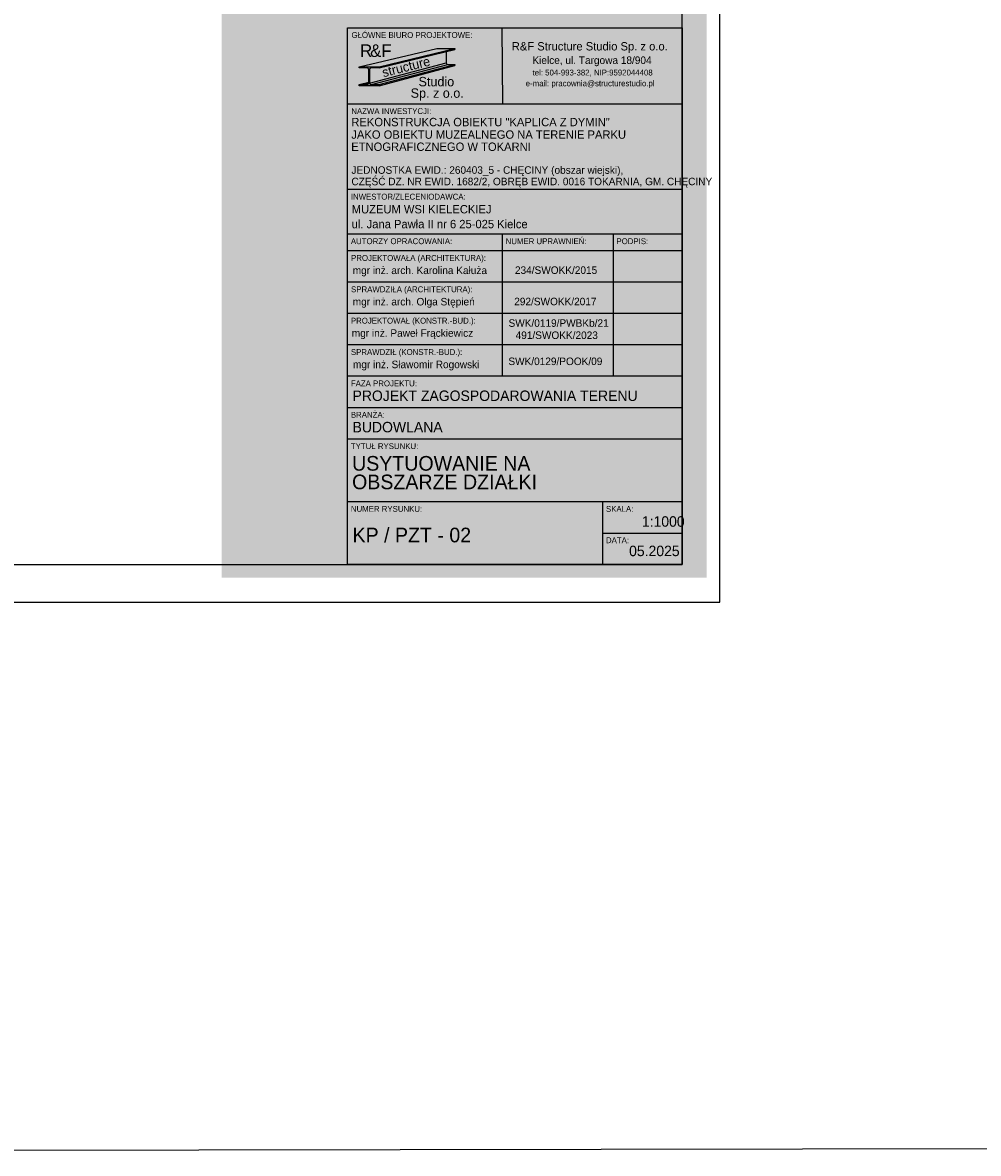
# Model space of a CAD drawing. Extents: x 7460161 to 7461537, y 5624691 to 5625913.
# Tile 23 of 26: x 7461080 to 7461309, y 5624691 to 5624962. Entities that reach past the tile are written whole.
import ezdxf

# ---------------------------------------------------------------- set-up
doc = ezdxf.new("R2010")
doc.units = 0
doc.header["$MEASUREMENT"] = 0
for name, color, linetype in [('A_wymiary_zewn', 4, 'Continuous'), ('ozn_graficzne_PROKON', 5, 'Continuous'), ('ozn_graficzne_R&F', 5, 'Continuous'), ('Section', 3, 'Continuous')]:
    doc.layers.add(name, color=color, linetype=linetype)
doc.styles.add('MtXpl_FL_Pismo_Techn', font='flptechn.ttf')
doc.styles.add('MtXpl_FL_Pismo_Techn_1', font='flptechn.ttf')
doc.styles.add('TECH', font='FL Pismo Techniczne.ttf')
picture_1 = doc.add_image_def('image1.jpg', size_in_pixel=(10800, 14441))

# ---------------------------------------------------------------- blocks, each defined once
blk = doc.blocks.new('TAB_DYMINY_2')
at = {"layer": 'A_wymiary_zewn', "true_color": 0xd7d6d6}
h = blk.add_hatch(color=254, dxfattribs=at)
h.dxf.hatch_style = 1
h.paths.add_polyline_path([(7461606.65, 5624948.71), (7461602.33, 5624948.71), (7461583.74, 5624944.35), (7461588.54, 5624944.35)])
at = {"layer": 'A_wymiary_zewn', "true_color": 0x848484}
h = blk.add_hatch(color=252, dxfattribs=at)
h.dxf.hatch_style = 1
h.paths.add_polyline_path([(7461604.58, 5624945.26), (7461604.58, 5624947.97), (7461588.54, 5624944.08), (7461586.68, 5624944.08, 0.414214), (7461586.23, 5624943.63), (7461586.23, 5624940.51, 0.037989), (7461586.24, 5624940.44)])
at = {"layer": 'A_wymiary_zewn', "true_color": 0x293133}
h = blk.add_hatch(color=250, dxfattribs=at)
h.dxf.hatch_style = 1
h.paths.add_polyline_path([(7461606.65, 5624948.47), (7461606.65, 5624948.71), (7461588.54, 5624944.35), (7461588.54, 5624944.08)])
h = blk.add_hatch(color=250, dxfattribs=at)
h.dxf.hatch_style = 1
edge = h.paths.add_edge_path()
edge.add_line((7461583.74, 5624940.06), (7461585.6, 5624940.06))
edge.add_arc((7461585.6, 5624940.51), 0.45, 270, 0)
edge.add_line((7461586.05, 5624940.51), (7461586.05, 5624943.63))
edge.add_arc((7461585.6, 5624943.63), 0.45, 0, 90)
edge.add_line((7461585.6, 5624944.08), (7461583.74, 5624944.08))
edge.add_line((7461583.74, 5624944.08), (7461583.74, 5624944.35))
edge.add_line((7461583.74, 5624944.35), (7461588.54, 5624944.35))
edge.add_line((7461588.54, 5624944.35), (7461588.54, 5624944.08))
edge.add_line((7461588.54, 5624944.08), (7461586.68, 5624944.08))
edge.add_arc((7461586.68, 5624943.63), 0.45, 90, 180)
edge.add_line((7461586.23, 5624943.63), (7461586.23, 5624940.51))
edge.add_arc((7461586.68, 5624940.51), 0.45, 180, 270)
edge.add_line((7461586.68, 5624940.06), (7461588.54, 5624940.06))
edge.add_line((7461588.54, 5624940.06), (7461588.54, 5624939.79))
edge.add_line((7461588.54, 5624939.79), (7461583.74, 5624939.79))
edge.add_line((7461583.74, 5624939.79), (7461583.74, 5624940.06))
at = {"layer": 'A_wymiary_zewn', "true_color": 0xafadad}
h = blk.add_hatch(color=253, dxfattribs=at)
h.dxf.hatch_style = 1
h.paths.add_polyline_path([(7461604.98, 5624944.85, -0.414214), (7461604.58, 5624945.26), (7461586.24, 5624940.44, 0.370396), (7461586.68, 5624940.06)])
at = {"layer": 'A_wymiary_zewn', "true_color": 0xd7d6d6}
h = blk.add_hatch(color=254, dxfattribs=at)
h.dxf.hatch_style = 1
h.paths.add_polyline_path([(7461606.65, 5624944.85), (7461604.98, 5624944.85), (7461586.68, 5624940.06), (7461588.54, 5624940.06)])
at = {"layer": 'A_wymiary_zewn', "true_color": 0x293133}
h = blk.add_hatch(color=250, dxfattribs=at)
h.dxf.hatch_style = 1
h.paths.add_polyline_path([(7461606.65, 5624944.61), (7461606.65, 5624944.85), (7461588.54, 5624940.06), (7461588.54, 5624939.79)])
at = {"layer": 'A_wymiary_zewn', "true_color": 0xafadad}
h = blk.add_hatch(color=253, dxfattribs=at)
h.dxf.hatch_style = 1
h.paths.add_polyline_path([(7461586.05, 5624940.51), (7461586.05, 5624940.65), (7461583.74, 5624940.06), (7461585.6, 5624940.06, 0.414214)])
at = {"color": 5}
for p, q in [((7461580.98, 5624953.62), (7461660.98, 5624953.62)), ((7461580.98, 5624825.32), (7461580.98, 5624953.62)), ((7461660.98, 5624953.62), (7461660.98, 5624825.32)), ((7461660.98, 5624825.32), (7461580.98, 5624825.32))]:
    blk.add_line(p, q, dxfattribs=at)
at = {"color": 4}
for p, q in [((7461618.08, 5624935.42), (7461617.98, 5624953.62)), ((7461661.08, 5624935.42), (7461581.08, 5624935.42)), ((7461660.98, 5624914.97), (7461580.98, 5624914.97)), ((7461660.98, 5624904.32), (7461580.98, 5624904.32)), ((7461617.98, 5624904.32), (7461617.98, 5624870.32)), ((7461644.48, 5624904.32), (7461644.48, 5624870.32)), ((7461660.98, 5624900.32), (7461580.98, 5624900.32)), ((7461660.98, 5624900.32), (7461580.98, 5624900.32)), ((7461660.98, 5624900.32), (7461580.98, 5624900.32)), ((7461660.98, 5624892.82), (7461580.98, 5624892.82)), ((7461660.98, 5624885.32), (7461580.98, 5624885.32)), ((7461660.98, 5624877.82), (7461580.98, 5624877.82)), ((7461660.98, 5624870.32), (7461580.98, 5624870.32)), ((7461660.98, 5624870.32), (7461580.98, 5624870.32)), ((7461661.03, 5624870.32), (7461581.03, 5624870.32)), ((7461660.98, 5624862.82), (7461580.98, 5624862.82)), ((7461660.98, 5624855.32), (7461580.98, 5624855.32)), ((7461660.98, 5624840.32), (7461580.98, 5624840.32)), ((7461641.98, 5624840.32), (7461641.98, 5624825.32)), ((7461641.98, 5624832.82), (7461660.98, 5624832.82))]:
    blk.add_line(p, q, dxfattribs=at)
at = {"layer": 'A_wymiary_zewn', "color": 250, "true_color": 0x293133}
for p, q in [((7461583.74, 5624944.35), (7461602.33, 5624948.71)), ((7461588.54, 5624944.35), (7461606.65, 5624948.71)), ((7461588.54, 5624944.08), (7461606.65, 5624948.47)), ((7461602.33, 5624948.71), (7461606.65, 5624948.71)), ((7461604.58, 5624948.07), (7461604.58, 5624945.26)), ((7461606.65, 5624948.71), (7461606.65, 5624948.47)), ((7461583.74, 5624944.08), (7461583.74, 5624944.35)), ((7461583.74, 5624944.35), (7461588.54, 5624944.35)), ((7461586.24, 5624940.44), (7461604.58, 5624945.26)), ((7461586.68, 5624940.06), (7461604.98, 5624944.85)), ((7461588.54, 5624940.06), (7461606.65, 5624944.85)), ((7461588.54, 5624939.79), (7461606.65, 5624944.61)), ((7461588.54, 5624944.35), (7461588.54, 5624944.08)), ((7461604.98, 5624944.85), (7461606.65, 5624944.85)), ((7461585.6, 5624944.08), (7461583.74, 5624944.08)), ((7461586.05, 5624940.51), (7461586.05, 5624943.63)), ((7461586.23, 5624943.63), (7461586.23, 5624940.51)), ((7461588.54, 5624944.08), (7461586.68, 5624944.08)), ((7461583.74, 5624940.06), (7461586.05, 5624940.65)), ((7461583.74, 5624940.06), (7461585.6, 5624940.06)), ((7461583.74, 5624939.79), (7461583.74, 5624940.06)), ((7461588.54, 5624939.79), (7461583.74, 5624939.79)), ((7461586.68, 5624940.06), (7461588.54, 5624940.06)), ((7461588.54, 5624940.06), (7461588.54, 5624939.79))]:
    blk.add_line(p, q, dxfattribs=at)
for centre, radius, start, end in [((7461604.98, 5624945.26), 0.405, 180, 270), ((7461585.6, 5624943.63), 0.45, 0, 90), ((7461586.68, 5624943.63), 0.45, 90, 180), ((7461585.6, 5624940.51), 0.45, 270, 0), ((7461586.68, 5624940.51), 0.45, 180, 270)]:
    blk.add_arc(centre, radius, start, end, dxfattribs=at)
at = {"layer": 'Section'}
for p, q in [((7461602.33, 5624948.71), (7461606.65, 5624948.71)), ((7461606.65, 5624948.71), (7461606.65, 5624948.47)), ((7461606.65, 5624944.85), (7461606.65, 5624944.61))]:
    blk.add_line(p, q, dxfattribs=at)
at = {"color": 4}
for s, height, style, p in [('GŁÓWNE BIURO PROJEKTOWE:', 1.4, 'TECH', (7461581.93, 5624951.22)), ('R&F Structure Studio Sp. z o.o.', 2, 'MtXpl_FL_Pismo_Techn', (7461620.25, 5624948.23)), ('Kielce, ul. Targowa 18/904', 1.8, 'MtXpl_FL_Pismo_Techn', (7461625.19, 5624945)), ('tel: 504-993-382, NIP:9592044408', 1.4, 'MtXpl_FL_Pismo_Techn', (7461625.22, 5624942.25)), ('e-mail: pracownia@structurestudio.pl', 1.4, 'MtXpl_FL_Pismo_Techn', (7461623.58, 5624939.66)), ('NAZWA INWESTYCJI:', 1.4, 'TECH', (7461581.88, 5624933.02)), ('REKONSTRUKCJA OBIEKTU "KAPLICA Z DYMIN"', 2, 'TECH', (7461581.89, 5624930.11)), ('JAKO OBIEKTU MUZEALNEGO NA TERENIE PARKU ', 2, 'TECH', (7461581.89, 5624927.12)), ('ETNOGRAFICZNEGO W TOKARNI ', 2, 'TECH', (7461581.87, 5624924.21)), ('JEDNOSTKA EWID.: 260403_5 - CHĘCINY (obszar wiejski), ', 1.8, 'TECH', (7461581.91, 5624918.74)), ('CZĘŚĆ DZ. NR EWID. 1682/2, OBRĘB EWID. 0016 TOKARNIA, GM. CHĘCINY  ', 1.8, 'TECH', (7461581.91, 5624916)), ('INWESTOR/ZLECENIODAWCA:', 1.4, 'TECH', (7461581.78, 5624912.57)), ('MUZEUM WSI KIELECKIEJ ', 2, 'TECH', (7461581.98, 5624909.27)), ('ul. Jana Pawła II nr 6 25-025 Kielce ', 2, 'TECH', (7461581.98, 5624905.72)), ('NUMER UPRAWNIEŃ:', 1.4, 'TECH', (7461618.78, 5624901.92)), ('AUTORZY OPRACOWANIA:', 1.4, 'TECH', (7461581.78, 5624901.92)), ('PODPIS:', 1.4, 'TECH', (7461645.28, 5624901.92)), ('PROJEKTOWAŁA (ARCHITEKTURA):', 1.4, 'TECH', (7461581.83, 5624897.92)), ('SPRAWDZIŁA (ARCHITEKTURA):', 1.4, 'TECH', (7461581.83, 5624890.42)), ('PROJEKTOWAŁ (KONSTR.-BUD.):', 1.4, 'TECH', (7461581.79, 5624882.92)), ('SPRAWDZIŁ (KONSTR.-BUD.):', 1.4, 'TECH', (7461581.79, 5624875.42)), ('FAZA PROJEKTU:', 1.4, 'TECH', (7461581.78, 5624867.92)), ('BRANŻA:', 1.4, 'TECH', (7461581.78, 5624860.42)), ('TYTUŁ RYSUNKU:', 1.4, 'TECH', (7461581.78, 5624852.92)), ('NUMER RYSUNKU:', 1.4, 'TECH', (7461581.78, 5624837.92)), ('SKALA:', 1.4, 'TECH', (7461642.78, 5624837.92)), ('DATA:', 1.4, 'TECH', (7461642.78, 5624830.42))]:
    blk.add_text(s, height=height, dxfattribs=dict(at, style=style)).set_placement(p)
at = {"color": 3, "style": 'TECH'}
for s, height, p in [('SWK/0119/PWBKb/21', 1.8, (7461619.48, 5624882.15)), ('mgr inż. Paweł Frąckiewicz', 1.8, (7461582, 5624879.76)), ('PROJEKT ZAGOSPODAROWANIA TERENU', 2.5, (7461582.18, 5624864.42)), ('BUDOWLANA', 2.5, (7461582.18, 5624856.92)), ('05.2025', 2.5, (7461648.31, 5624827.32))]:
    blk.add_text(s, height=height, dxfattribs=at).set_placement(p)
at = {"color": 3, "char_height": 1.8, "style": 'TECH'}
for s, insert, width, attachment_point in [('mgr inż. arch. Karolina Kałuża', (7461582.23, 5624894.22), 40.555, 7), ('234/SWOKK/2015', (7461630.85, 5624894.78), 23, 8), ('mgr inż. arch. Olga Stępień', (7461582.23, 5624886.72), 40.555, 7), ('292/SWOKK/2017', (7461630.68, 5624887.28), 23, 8), ('491/SWOKK/2023', (7461631.01, 5624879.22), 24, 8), ('mgr inż. Sławomir Rogowski', (7461582.28, 5624871.72), 40.555, 7), ('\\pxi-3,l4,t4;SWK/0129/POOK/09', (7461629.78, 5624872.98), 23, 8)]:
    blk.add_mtext(s, dxfattribs=dict(at, insert=insert, width=width, attachment_point=attachment_point))
at = {"layer": 'A_wymiary_zewn', "color": 10, "style": 'TECH'}
for s, p in [('R', (7461583.99, 5624946.68)), ('F', (7461589.09, 5624946.68))]:
    blk.add_text(s, height=3, dxfattribs=at).set_placement(p)
at = {"layer": 'A_wymiary_zewn', "color": 18, "true_color": 0x000000, "style": 'TECH'}
blk.add_text('&', height=3, dxfattribs=at).set_placement((7461586.39, 5624946.68))
at = {"layer": 'A_wymiary_zewn', "color": 4, "style": 'MtXpl_FL_Pismo_Techn_1'}
blk.add_text('structure', height=2.25, rotation=14.1318, dxfattribs=at).set_placement((7461589.58, 5624941.8))
at = {"layer": 'A_wymiary_zewn', "color": 1, "style": 'TECH'}
for s, p in [('Studio', (7461597.96, 5624939.65)), ('Sp. z o.o.', (7461596.07, 5624936.92))]:
    blk.add_text(s, height=2.25, dxfattribs=at).set_placement(p)

msp = doc.modelspace()

# ---------------------------------------------------------------- hatches: boundary and pattern name
at = {"layer": 'ozn_graficzne_PROKON'}
h = msp.add_hatch(color=3, dxfattribs=at)
h.dxf.hatch_style = 1
h.set_gradient(color1=(255, 255, 255), one_color=1, tint=1)
h.paths.add_polyline_path([(7461127.921, 5624829.063), (7461243.897, 5624829.063), (7461243.897, 5625039.38), (7461127.921, 5625039.38)])

# ---------------------------------------------------------------- linework, layer by layer
at = {"layer": 'Defpoints', "color": 1}
msp.add_lwpolyline([(7460652.986, 5624823.204), (7461246.986, 5624823.204), (7461246.986, 5625663.204), (7460652.986, 5625663.204)], close=True, dxfattribs=at)
at = {"layer": 'ozn_graficzne_R&F'}
msp.add_lwpolyline([(7460674.986, 5624832.204), (7461237.986, 5624832.204), (7461237.986, 5625654.204), (7460674.986, 5625654.204)], close=True, dxfattribs=at)

# ---------------------------------------------------------------- block references
at = {"linetype": 'ByBlock'}
msp.add_blockref('TAB_DYMINY_2', (-422.995, 6.88), dxfattribs=at)

# ---------------------------------------------------------------- texts
at = {"color": 2, "style": 'TECH'}
for s, height, p in [('USYTUOWANIE NA ', 3.5, (7461159.074, 5624854.641)), ('OBSZARZE DZIAŁKI', 3.5, (7461159.074, 5624850.2)), ('1:1000', 2.5, (7461228.365, 5624841.237))]:
    msp.add_text(s, height=height, dxfattribs=at).set_placement(p)
at = {"color": 1, "style": 'TECH'}
msp.add_text('KP / PZT - 02', height=3.5, dxfattribs=at).set_placement((7461159.185, 5624837.504))

# ---------------------------------------------------------------- pictures from other files: only their frames are drawn
image = msp.add_image(picture_1, insert=(7460625.123, 5624691.403), size_in_units=(912.244, 1219.788), rotation=0.089099)
image.dxf.flags = 7

doc.saveas('drawing.dxf')
